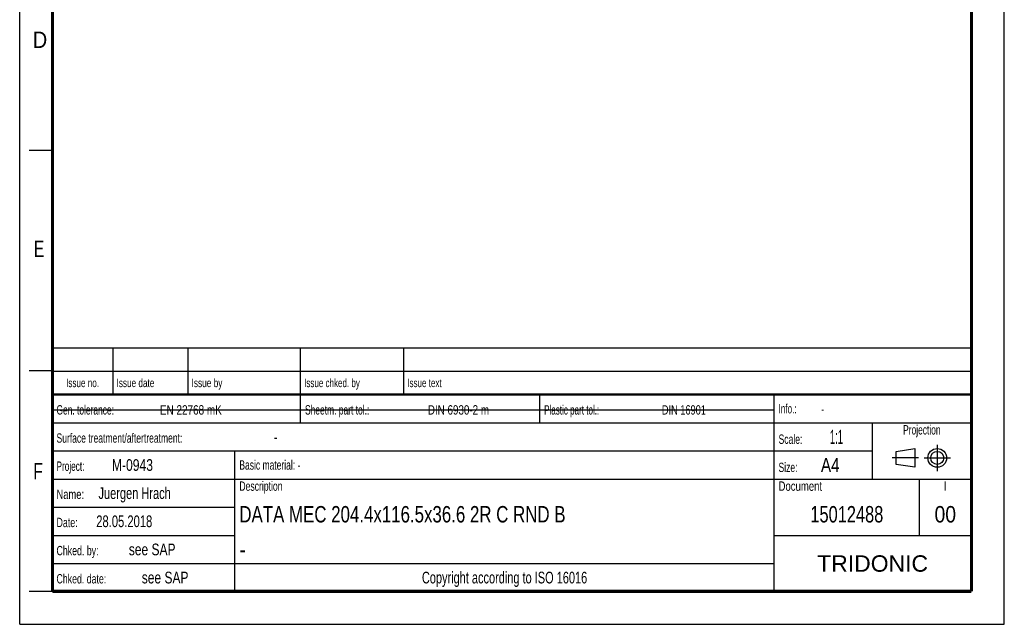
# Model space of a CAD drawing. Header units: millimetres. Extents: x 0 to 210, y 0 to 297.
# Tile 1 of 4: x 0 to 210, y 0 to 129. Entities that reach past the tile are written whole.
import ezdxf
from ezdxf.enums import TextEntityAlignment as Align

# ---------------------------------------------------------------- set-up
doc = ezdxf.new("R2010")
doc.units = ezdxf.units.MM
doc.header["$LTSCALE"] = 19.36
doc.linetypes.add('CENTER', pattern=[0.6, 0.375, -0.075, 0.075, -0.075])
doc.layers.get('0').update_dxf_attribs({"linetype": 'CONTINUOUS'})
doc.layers.add('DEFAULT_1', color=7, linetype='CENTER')
doc.layers.add('Z_NOTICE', color=7, linetype='CONTINUOUS')
doc.styles.get("Standard").update_dxf_attribs({"font": 'txt', "width": 0.7})
doc.styles.add('TEXTSTYLE_2', font='txt', dxfattribs={"width": 0.75})
doc.styles.add('TEXTSTYLE_4', font='arial.ttf')

# ---------------------------------------------------------------- blocks, each defined once
blk = doc.blocks.new('PROJEKTIONSMETHODE_BL0', base_point=(192.31, 35.47))
at = {"color": 2, "linetype": 'CONTINUOUS'}
for p, q in [((186.91, 36.87), (190.91, 37.47)), ((186.91, 34.07), (186.91, 36.87)), ((190.91, 37.47), (190.91, 33.47)), ((190.91, 33.47), (186.91, 34.07))]:
    blk.add_line(p, q, dxfattribs=at)
for radius in [2, 1.4]:
    blk.add_circle((195.71, 35.47), radius, dxfattribs=at)
at = {"layer": 'DEFAULT_1', "color": 2, "linetype": 'CENTER'}
for p, q in [((195.71, 38.27), (195.71, 32.67)), ((191.71, 35.47), (186.11, 35.47)), ((192.91, 35.47), (198.5, 35.47))]:
    blk.add_line(p, q, dxfattribs=at)

msp = doc.modelspace()

# ---------------------------------------------------------------- linework, layer by layer
at = {"color": 2, "linetype": 'CONTINUOUS'}
for p, q in [((0, 0), (0, 297)), ((210, 0), (210, 297)), ((7, 101), (2, 101)), ((6.91362, 48.96015), (6.91362, 58.96015)), ((6.91362, 58.96015), (202.91362, 58.96015)), ((19.91362, 48.96015), (19.91362, 58.96015)), ((35.91362, 48.96015), (35.91362, 58.96015)), ((59.91362, 48.96015), (59.91362, 58.96015)), ((81.91362, 48.96015), (81.91362, 58.96015)), ((202.91362, 48.96015), (202.91362, 58.96015)), ((7, 54), (2, 54)), ((6.91362, 53.96015), (202.91362, 53.96015)), ((6.91355, 6.96013), (6.91355, 48.96013)), ((6.91355, 48.96013), (202.91355, 48.96013)), ((6.91362, 48.96015), (202.91362, 48.96015)), ((59.91355, 42.96013), (59.91355, 48.96013)), ((110.91355, 42.96013), (110.91355, 48.96013)), ((160.91355, 6.96013), (160.91355, 48.96013)), ((202.91355, 6.96013), (202.91355, 48.96013)), ((6.91355, 42.96013), (202.91355, 42.96013)), ((181.91355, 30.96013), (181.91355, 42.96013)), ((6.91355, 36.96013), (181.91355, 36.96013)), ((45.91355, 6.96013), (45.91355, 36.96013)), ((6.91355, 30.96013), (202.91355, 30.96013)), ((191.91355, 18.96013), (191.91355, 30.96013)), ((6.91355, 24.96013), (45.91355, 24.96013)), ((6.91355, 18.96013), (45.91355, 18.96013)), ((160.91355, 18.96013), (202.91355, 18.96013)), ((6.91355, 12.96013), (160.91355, 12.96013)), ((7, 7), (2, 7)), ((6.91355, 6.96013), (202.91355, 6.96013)), ((0, 0), (210, 0))]:
    msp.add_line(p, q, dxfattribs=at)
at = {"color": 7, "linetype": 'CONTINUOUS'}
msp.add_line((6.94873, 45.69273), (160.74873, 45.69273), dxfattribs=at)
for points, const_width in [([(7, 7), (7, 290)], 0.7), ([(203, 7), (203, 290)], 0.7), ([(7, 49), (203, 49)], 0.5), ([(7, 7), (203, 7)], 0.7)]:
    msp.add_lwpolyline(points, dxfattribs=dict(at, const_width=const_width))

# ---------------------------------------------------------------- block references
at = {"color": 2, "linetype": 'CONTINUOUS'}
msp.add_blockref('PROJEKTIONSMETHODE_BL0', (192.30508, 35.46975), dxfattribs=at)

# ---------------------------------------------------------------- texts
at = {"color": 5, "linetype": 'CONTINUOUS', "style": 'TEXTSTYLE_2'}
for s, width, p in [('D', 0.904762, (2.80729, 122.85717)), ('E', 0.714286, (3.00245, 78.30247)), ('F', 0.714286, (2.92219, 30.89704))]:
    msp.add_text(s, height=3.5, dxfattribs=dict(at, width=width)).set_placement(p)
at = {"layer": 'Z_NOTICE', "color": 5, "linetype": 'CONTINUOUS', "style": 'TEXTSTYLE_2'}
for s, height, width, p in [('Issue date ', 1.8, 0.725108, (20.66362, 50.56015)), ('Issue by ', 1.8, 0.732804, (36.66362, 50.56015)), ('Issue chked. by', 1.8, 0.711111, (60.66362, 50.56015)), ('Issue text ', 1.8, 0.712121, (82.66362, 50.56015)), ('Gen. tolerance:', 2, 0.669841, (7.85105, 44.71013)), ('EN 22768 mK', 2, 0.792208, (29.91057, 44.71013)), ('Sheetm. part tol.:', 2, 0.67328, (60.85105, 44.71013)), ('DIN 6930-2 m', 2, 0.78373, (87.05343, 44.71013)), ('Plastic part tol.:', 2, 0.642857, (111.85105, 44.71013)), ('DIN 16901', 2, 0.73545, (136.95819, 44.71013)), ('Info.: ', 2, 0.64966, (161.85105, 44.96013)), ('Surface treatment/aftertreatment: ', 2, 0.681373, (7.85105, 38.71013)), ('Scale:  ', 2, 0.684524, (161.85105, 38.46013)), ('1:1', 3, 0.5, (172.80343, 38.46013)), ('-', 2.5, 0.714286, (54.18438, 38.71013)), ('Project: ', 2, 0.656085, (7.85105, 32.71013)), ('M-0943', 2.5, 0.77381, (19.66057, 32.71013)), ('Basic material: -', 2, 0.677871, (46.85105, 32.96013)), ('Size: ', 2, 0.678571, (161.85105, 32.46013)), (' A4', 3, 0.809524, (169.9939, 32.46013)), ('Juergen Hrach', 2.5, 0.703297, (16.80343, 26.71013)), ('Description', 2, 0.688312, (46.85105, 28.46013)), ('Document', 2, 0.761905, (161.85105, 28.46013)), ('Name: ', 2, 0.746032, (7.85105, 26.71013)), ('28.05.2018', 2.5, 0.714286, (16.32724, 20.71013)), ('Date: ', 2, 0.706349, (7.85105, 20.71013)), ('Chked. by: ', 2, 0.701299, (7.85105, 14.71013)), ('see SAP', 2.5, 0.765306, (23.27962, 14.71013)), ('Chked. date: ', 2, 0.699634, (7.85105, 8.71013)), ('see SAP', 2.5, 0.765306, (26.04152, 8.71013))]:
    msp.add_text(s, height=height, dxfattribs=dict(at, width=width)).set_placement(p)
for s, height, width, p in [('Issue no.', 1.8, 0.719577, (13.41362, 50.56015)), ('Projection', 2, 0.671429, (192.41355, 40.46013)), ('I', 2, 0.833333, (197.41355, 28.46013)), ('Copyright according to ISO 16016', 2.5, 0.700149, (103.41355, 8.71013))]:
    msp.add_text(s, height=height, dxfattribs=dict(at, width=width)).set_placement(p, align=Align.CENTER)
at = {"layer": 'Z_NOTICE', "color": 5, "linetype": 'CONTINUOUS', "width": 0.714286}
msp.add_text('-', height=1.8, dxfattribs=at).set_placement((170.94628, 44.96013))
at = {"layer": 'Z_NOTICE', "color": 7, "linetype": 'CONTINUOUS', "style": 'TEXTSTYLE_2'}
for s, width, p in [('DATA MEC 204.4x116.5x36.6 2R C RND B', 0.768519, (46.85105, 21.71013)), ('-', 0.904762, (46.85105, 14.21013))]:
    msp.add_text(s, height=3.5, dxfattribs=dict(at, width=width)).set_placement(p)
for s, width, p in [('15012488', 0.747024, (176.41355, 21.71013)), ('00', 0.880952, (197.41355, 21.71013))]:
    msp.add_text(s, height=3.5, dxfattribs=dict(at, width=width)).set_placement(p, align=Align.CENTER)
at = {"layer": 'Z_NOTICE', "color": 5, "linetype": 'CONTINUOUS', "style": 'TEXTSTYLE_4'}
msp.add_text('TRIDONIC', height=3.5, dxfattribs=at).set_placement((181.91355, 11.21013), align=Align.CENTER)

doc.saveas('drawing.dxf')
